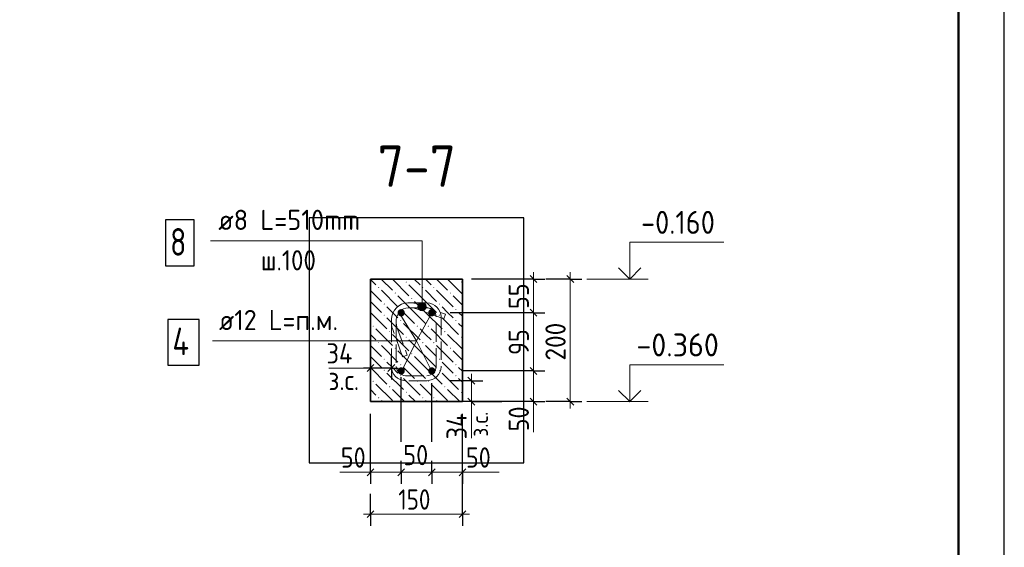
# Model space of a CAD drawing. Header units: millimetres. Extents: x 0 to 50400, y 0 to 35640.
# Tile 38 of 40: x 37547 to 50400, y 17046 to 23934. Entities that reach past the tile are written whole.
import ezdxf

# ---------------------------------------------------------------- set-up
doc = ezdxf.new("R2010")
doc.units = ezdxf.units.MM
doc.linetypes.add('______2', pattern=[324, 240, -84])
for name, color, linetype, lineweight in [('Standard', 7, 'Continuous', 25), ('ЖБ Перекрытие верхний уровень', 7, 'Continuous', 35), ('Размерная линия_ общее', 7, 'Continuous', 13), ('Тени', 7, 'Continuous', 13)]:
    doc.layers.add(name, color=color, linetype=linetype, lineweight=lineweight)
doc.layers.add('Поперечное армирование AW фон', color=7, linetype='______2', lineweight=13, true_color=0xa0a0a0)
doc.styles.add('ISOCPEUR', font='txt')

msp = doc.modelspace()

# ---------------------------------------------------------------- hatches: boundary and pattern name
at = {"layer": 'Standard', "linetype": 'Continuous', "lineweight": 13, "transparency": 33554687}
for points in [[(42846, 20216), (42753, 20216), (42745, 20189)], [(42846, 20216), (42745, 20189), (42853, 20189)], [(42853, 20189), (42745, 20189), (42753, 20162)], [(42826, 20236), (42772, 20236), (42753, 20216)], [(42826, 20236), (42753, 20216), (42846, 20216)], [(42853, 20189), (42753, 20162), (42846, 20162)], [(42772, 20236), (42826, 20236), (42799, 20243)], [(42846, 20162), (42753, 20162), (42772, 20143)], [(42846, 20162), (42772, 20143), (42826, 20143)], [(42826, 20143), (42772, 20143), (42799, 20135)]]:
    msp.add_hatch(color=7, dxfattribs=at).paths.add_polyline_path(points)
at = {"layer": 'ЖБ Перекрытие верхний уровень', "linetype": 'Continuous', "lineweight": 18, "transparency": 33554687}
for points in [[(42226, 20437), (42233, 20445), (42241, 20437), (42233, 20430)], [(42586, 20509), (42593, 20517), (42601, 20509), (42593, 20502)], [(42802, 20437), (42809, 20445), (42817, 20437), (42809, 20430)], [(42946, 20437), (42953, 20445), (42961, 20437), (42953, 20430)], [(43306, 20509), (43313, 20517), (43321, 20509), (43313, 20502)], [(42442, 20365), (42449, 20373), (42457, 20365), (42449, 20358)], [(43162, 20365), (43169, 20373), (43177, 20365), (43169, 20358)], [(42298, 20221), (42305, 20229), (42313, 20221), (42305, 20214)], [(42658, 20293), (42665, 20301), (42673, 20293), (42665, 20286)], [(43018, 20221), (43025, 20229), (43033, 20221), (43025, 20214)], [(42298, 20077), (42305, 20085), (42313, 20077), (42305, 20070)], [(42514, 20149), (42521, 20157), (42529, 20149), (42521, 20142)], [(43018, 20077), (43025, 20085), (43033, 20077), (43025, 20070)], [(43234, 20149), (43241, 20157), (43249, 20149), (43241, 20142)], [(42154, 19933), (42161, 19941), (42169, 19933), (42161, 19926)], [(42514, 20005), (42521, 20013), (42529, 20005), (42521, 19998)], [(42730, 19933), (42737, 19941), (42745, 19933), (42737, 19926)], [(42874, 19933), (42881, 19941), (42889, 19933), (42881, 19926)], [(43234, 20005), (43241, 20013), (43249, 20005), (43241, 19998)], [(42370, 19861), (42377, 19869), (42385, 19861), (42377, 19854)], [(42586, 19789), (42593, 19797), (42601, 19789), (42593, 19782)], [(43090, 19861), (43097, 19869), (43105, 19861), (43097, 19854)], [(43306, 19789), (43313, 19797), (43321, 19789), (43313, 19782)], [(42226, 19717), (42233, 19725), (42241, 19717), (42233, 19710)], [(42802, 19717), (42809, 19725), (42817, 19717), (42809, 19710)], [(42946, 19717), (42953, 19725), (42961, 19717), (42953, 19710)], [(42442, 19645), (42449, 19653), (42457, 19645), (42449, 19638)], [(42658, 19573), (42665, 19581), (42673, 19573), (42665, 19566)], [(43162, 19645), (43169, 19653), (43177, 19645), (43169, 19638)], [(42298, 19501), (42305, 19509), (42313, 19501), (42305, 19494)], [(42514, 19429), (42521, 19437), (42529, 19429), (42521, 19422)], [(43018, 19501), (43025, 19509), (43033, 19501), (43025, 19494)], [(43234, 19429), (43241, 19437), (43249, 19429), (43241, 19422)], [(42298, 19357), (42305, 19365), (42313, 19357), (42305, 19350)], [(42514, 19285), (42521, 19293), (42529, 19285), (42521, 19278)], [(43018, 19357), (43025, 19365), (43033, 19357), (43025, 19350)], [(43234, 19285), (43241, 19293), (43249, 19285), (43241, 19278)], [(42154, 19213), (42161, 19221), (42169, 19213), (42161, 19206)], [(42730, 19213), (42737, 19221), (42745, 19213), (42737, 19206)], [(42874, 19213), (42881, 19221), (42889, 19213), (42881, 19206)], [(42370, 19141), (42377, 19149), (42385, 19141), (42377, 19134)], [(42586, 19069), (42593, 19077), (42601, 19069), (42593, 19062)], [(43090, 19141), (43097, 19149), (43105, 19141), (43097, 19134)], [(43306, 19069), (43313, 19077), (43321, 19069), (43313, 19062)], [(42226, 18997), (42233, 19005), (42241, 18997), (42233, 18990)], [(42802, 18997), (42809, 19005), (42817, 18997), (42809, 18990)], [(42946, 18997), (42953, 19005), (42961, 18997), (42953, 18990)]]:
    msp.add_hatch(color=7, dxfattribs=at).paths.add_polyline_path(points, flags=16)
at = {"layer": 'Тени', "linetype": 'Continuous', "lineweight": 13, "transparency": 33554687}
for points in [[(42575, 20108), (42571, 20127), (42561, 20142), (42545, 20153), (42527, 20156), (42509, 20153), (42493, 20142), (42483, 20127), (42479, 20108), (42483, 20090), (42493, 20074), (42509, 20064), (42527, 20060), (42545, 20064), (42561, 20074), (42571, 20090)], [(42975, 20108), (42971, 20127), (42961, 20142), (42945, 20153), (42927, 20156), (42909, 20153), (42893, 20142), (42883, 20127), (42879, 20108), (42883, 20090), (42893, 20074), (42909, 20064), (42927, 20060), (42945, 20064), (42961, 20074), (42971, 20090)], [(42575, 19348), (42571, 19367), (42561, 19382), (42545, 19393), (42527, 19396), (42509, 19393), (42493, 19382), (42483, 19367), (42479, 19348), (42483, 19330), (42493, 19314), (42509, 19304), (42527, 19300), (42545, 19304), (42561, 19314), (42571, 19330)], [(42975, 19348), (42971, 19367), (42961, 19382), (42945, 19393), (42927, 19396), (42909, 19393), (42893, 19382), (42883, 19367), (42879, 19348), (42883, 19330), (42893, 19314), (42909, 19304), (42927, 19300), (42945, 19304), (42961, 19314), (42971, 19330)]]:
    msp.add_hatch(color=7, dxfattribs=at).paths.add_polyline_path(points)

# ---------------------------------------------------------------- linework, layer by layer
at = {"layer": 'Standard', "color": 7, "linetype": 'Continuous', "lineweight": 13, "transparency": 33554687}
for p, q in [((45750, 20548), (44950, 20548)), ((42745, 20189), (42745, 20189)), ((42799, 20243), (42799, 20243)), ((42853, 20189), (42853, 20189)), ((42799, 20135), (42799, 20135)), ((42727, 19740), (40065, 19740)), ((42127, 19386), (41583, 19386)), ((43443, 18948), (43443, 18471)), ((44254, 18948), (44254, 18548)), ((45750, 18948), (44950, 18948)), ((42127, 18026), (41727, 18026)), ((43327, 18026), (43807, 18026)), ((43388, 18026), (43788, 18026))]:
    msp.add_line(p, q, dxfattribs=at)
at = {"layer": 'Standard', "color": 7, "linetype": 'Continuous', "lineweight": 25, "transparency": 33554687}
msp.add_lwpolyline([(0, 0), (50400, 0), (50400, 35640), (0, 35640), (0, 0)], close=True, dxfattribs=at)
at = {"layer": 'Standard', "color": 7, "linetype": 'Continuous', "lineweight": 50, "transparency": 33554687}
msp.add_lwpolyline([(2400, 35040), (49800, 35040), (49800, 600), (2400, 600), (2400, 35040)], close=True, dxfattribs=at)
at = {"layer": 'Standard', "color": 254, "linetype": 'Continuous', "lineweight": -3, "true_color": 0xc4c4ff, "transparency": 33554687}
msp.add_lwpolyline([(41327, 18148), (44127, 18148), (44127, 21348), (41327, 21348), (41327, 18148)], dxfattribs=at)
at = {"layer": 'Standard', "color": 7, "linetype": 'Continuous', "lineweight": 13, "transparency": 33554687}
for points in [[(40039, 21049), (42799, 21049), (42799, 20189)], [(45510, 20548), (45510, 21028), (46738, 21028)], [(42508, 20096), (42727, 19740), (42927, 20108)], [(42927, 19340), (42727, 19740), (42527, 19332)], [(45510, 18948), (45510, 19428), (46738, 19428)]]:
    msp.add_lwpolyline(points, dxfattribs=at)
at = {"layer": 'Standard', "color": 7, "linetype": 'Continuous', "lineweight": 35, "transparency": 33554687}
for points in [[(45365, 20694), (45510, 20548), (45656, 20694)], [(45365, 19094), (45510, 18948), (45656, 19094)]]:
    msp.add_lwpolyline(points, dxfattribs=at)
at = {"layer": 'Standard', "color": 7, "linetype": 'Continuous', "lineweight": 13, "transparency": 33554687}
msp.add_circle((42799, 20189), 54, dxfattribs=at)
at = {"layer": 'ЖБ Перекрытие верхний уровень', "color": 7, "linetype": 'Continuous', "lineweight": 35, "transparency": 33554687}
for p, q in [((42127, 20548), (42127, 18948)), ((43327, 20548), (42127, 20548)), ((43327, 18948), (43327, 20548)), ((42127, 18948), (43327, 18948))]:
    msp.add_line(p, q, dxfattribs=at)
at = {"layer": 'ЖБ Перекрытие верхний уровень', "color": 9, "linetype": 'Continuous', "lineweight": 18, "true_color": 0xc7c7c7, "transparency": 33554687}
for p, q in [((42197, 20473), (42127, 20544)), ((42266, 20548), (42413, 20401)), ((42413, 20545), (42629, 20329)), ((42554, 20548), (42557, 20545)), ((42845, 20257), (42629, 20473)), ((42698, 20548), (42773, 20473)), ((42845, 20545), (42842, 20548)), ((42917, 20473), (42845, 20545)), ((42986, 20548), (43133, 20401)), ((43133, 20545), (43327, 20352)), ((43274, 20548), (43277, 20545)), ((42127, 20400), (42269, 20257)), ((42269, 20401), (42485, 20185)), ((42701, 20113), (42485, 20329)), ((42845, 20401), (42989, 20257)), ((42989, 20401), (43205, 20185)), ((43327, 20208), (43205, 20329)), ((42127, 20256), (42269, 20113)), ((42413, 20113), (42341, 20185)), ((42701, 20257), (42845, 20113)), ((42845, 20257), (42989, 20113)), ((43133, 20113), (43061, 20185)), ((42127, 20112), (42341, 19897)), ((42485, 20041), (42413, 20113)), ((42557, 20113), (42701, 19969)), ((42701, 20113), (42845, 19969)), ((42845, 20113), (43061, 19897)), ((43205, 20041), (43133, 20113)), ((43277, 20113), (43327, 20064)), ((42341, 20041), (42557, 19825)), ((42557, 19969), (42773, 19753)), ((43061, 20041), (43277, 19825)), ((43277, 19969), (43327, 19920)), ((42197, 19753), (42127, 19824)), ((42197, 19897), (42413, 19681)), ((42413, 19825), (42629, 19609)), ((42845, 19825), (42773, 19897)), ((42917, 19753), (42845, 19825)), ((42917, 19897), (43133, 19681)), ((43133, 19825), (43327, 19632)), ((42127, 19680), (42269, 19537)), ((42269, 19681), (42485, 19465)), ((42845, 19537), (42629, 19753)), ((42845, 19681), (42989, 19537)), ((42989, 19681), (43205, 19465)), ((42701, 19393), (42485, 19609)), ((42701, 19537), (42845, 19393)), ((42845, 19537), (42989, 19393)), ((43327, 19488), (43205, 19609)), ((42127, 19536), (42269, 19393)), ((42413, 19393), (42341, 19465)), ((43133, 19393), (43061, 19465)), ((42127, 19392), (42341, 19177)), ((42341, 19321), (42557, 19105)), ((42485, 19321), (42413, 19393)), ((42557, 19393), (42701, 19249)), ((42701, 19393), (42845, 19249)), ((42845, 19393), (43061, 19177)), ((43061, 19321), (43277, 19105)), ((43205, 19321), (43133, 19393)), ((43277, 19393), (43327, 19344)), ((42197, 19177), (42413, 18961)), ((42557, 19249), (42773, 19033)), ((42845, 19105), (42773, 19177)), ((42917, 19177), (43133, 18961)), ((43277, 19249), (43327, 19200)), ((42197, 19033), (42127, 19104)), ((42413, 19105), (42571, 18948)), ((42714, 18948), (42629, 19033)), ((42917, 19033), (42845, 19105)), ((43133, 19105), (43291, 18948)), ((42127, 18960), (42138, 18948)), ((42269, 18961), (42282, 18948)), ((42845, 18961), (42858, 18948)), ((42989, 18961), (43002, 18948))]:
    msp.add_line(p, q, dxfattribs=at)
at = {"layer": 'Поперечное армирование AW фон', "color": 7, "linetype": 'Continuous', "lineweight": 25, "transparency": 33554687}
msp.add_lwpolyline([(39451, 20721), (39823, 20721), (39823, 21321), (39451, 21321), (39451, 20721)], dxfattribs=at)
at = {"layer": 'Поперечное армирование AW фон', "color": 253, "linetype": '______2', "lineweight": 13, "true_color": 0xa0a0a0, "transparency": 33554687}
msp.add_lwpolyline([(42546, 19533), (42412, 19901), (42409, 19910), (42407, 19919), (42404, 19928), (42403, 19937), (42401, 19946), (42400, 19955), (42400, 19964), (42399, 19973), (42399, 20024), (42405, 20063), (42418, 20103), (42439, 20141), (42465, 20172), (42496, 20197), (42533, 20218), (42574, 20232), (42613, 20237), (42868, 20237), (42900, 20233), (42935, 20221), (42966, 20204), (42992, 20182), (43014, 20156), (43031, 20124), (43043, 20090), (43047, 20057), (43047, 19401), (43043, 19368), (43031, 19334), (43014, 19302), (42992, 19276), (42966, 19255), (42935, 19237), (42900, 19226), (42868, 19221), (42579, 19221), (42546, 19226), (42512, 19237), (42480, 19255), (42454, 19276), (42433, 19302), (42415, 19334), (42404, 19368), (42399, 19401), (42399, 20024), (42405, 20063), (42418, 20103), (42439, 20141), (42465, 20172), (42496, 20197), (42533, 20218), (42574, 20232), (42613, 20237), (42663, 20237), (42672, 20237), (42682, 20236), (42691, 20235), (42700, 20234), (42709, 20232), (42718, 20230), (42727, 20227), (42735, 20224), (43104, 20090), (43082, 20030), (42714, 20164), (42708, 20166), (42702, 20168), (42695, 20169), (42689, 20171), (42682, 20172), (42676, 20172), (42669, 20173), (42662, 20173), (42617, 20173), (42588, 20169), (42559, 20159), (42532, 20144), (42510, 20126), (42492, 20104), (42477, 20078), (42467, 20048), (42463, 20019), (42463, 19405), (42466, 19383), (42474, 19360), (42486, 19339), (42500, 19322), (42517, 19308), (42538, 19296), (42561, 19288), (42583, 19285), (42863, 19285), (42886, 19288), (42909, 19296), (42930, 19308), (42947, 19322), (42961, 19339), (42973, 19360), (42980, 19383), (42983, 19405), (42983, 20053), (42980, 20076), (42973, 20099), (42961, 20120), (42947, 20137), (42930, 20151), (42909, 20162), (42886, 20170), (42863, 20173), (42617, 20173), (42588, 20169), (42559, 20159), (42532, 20144), (42510, 20126), (42492, 20104), (42477, 20078), (42467, 20048), (42463, 20019), (42463, 19974), (42463, 19967), (42464, 19961), (42465, 19954), (42466, 19948), (42467, 19941), (42469, 19935), (42470, 19928), (42472, 19922), (42606, 19555), (42546, 19533)], dxfattribs=at)
at = {"layer": 'Размерная линия_ общее', "color": 7, "linetype": 'Continuous', "lineweight": 25, "transparency": 33554687}
for p, q in [((44209, 20593), (44299, 20503)), ((44689, 20593), (44779, 20503)), ((44209, 20153), (44299, 20063)), ((42172, 19431), (42082, 19341)), ((42444, 19431), (42354, 19341)), ((44209, 19393), (44299, 19303)), ((43398, 19266), (43488, 19176)), ((43398, 18993), (43488, 18903)), ((44209, 18993), (44299, 18903)), ((44689, 18993), (44779, 18903)), ((42082, 17981), (42172, 18071)), ((42482, 17981), (42572, 18071)), ((42882, 17981), (42972, 18071)), ((43282, 17981), (43372, 18071)), ((42082, 17433), (42172, 17523)), ((43282, 17433), (43372, 17523))]:
    msp.add_line(p, q, dxfattribs=at)
at = {"layer": 'Размерная линия_ общее', "color": 7, "linetype": 'Continuous', "lineweight": 13, "transparency": 33554687}
for p, q in [((44254, 20548), (44254, 20638)), ((44734, 20548), (44734, 20638)), ((44254, 20108), (44254, 19348)), ((43443, 19221), (43443, 19311)), ((44254, 19348), (44254, 18948)), ((43443, 19221), (43443, 18948)), ((43443, 18948), (43443, 18858)), ((44254, 18948), (44254, 18858)), ((44734, 18948), (44734, 18858)), ((42127, 18026), (42037, 18026)), ((42127, 18026), (42527, 18026)), ((42527, 18026), (42927, 18026)), ((42927, 18026), (43327, 18026)), ((43327, 18026), (43417, 18026)), ((42127, 17478), (42037, 17478)), ((42127, 17478), (43327, 17478)), ((43327, 17478), (43417, 17478))]:
    msp.add_line(p, q, dxfattribs=at)
at = {"layer": 'Размерная линия_ общее', "color": 253, "linetype": 'Continuous', "lineweight": -3, "true_color": 0xa0a0a0, "transparency": 33554687}
for p, q in [((44254, 20548), (43443, 20548)), ((44254, 20548), (44104, 20548)), ((44254, 20548), (44404, 20548)), ((44734, 20548), (44414, 20548)), ((44734, 20548), (44584, 20548)), ((44734, 20548), (44884, 20548)), ((44254, 20108), (44104, 20108)), ((44254, 20108), (44404, 20108)), ((42127, 19386), (42127, 19536)), ((42399, 19386), (42399, 19536)), ((42127, 19386), (42127, 19236)), ((42399, 19386), (42399, 19236)), ((44254, 19348), (44104, 19348)), ((44254, 19348), (44404, 19348)), ((42527, 18421), (42527, 19266)), ((42927, 18421), (42927, 19188)), ((43443, 19221), (43163, 19221)), ((43443, 19221), (43293, 19221)), ((43443, 19221), (43593, 19221)), ((43443, 18948), (43293, 18948)), ((43443, 18948), (43593, 18948)), ((44254, 18948), (44104, 18948)), ((44254, 18948), (44404, 18948)), ((44734, 18948), (44414, 18948)), ((44734, 18948), (44584, 18948)), ((44734, 18948), (44884, 18948)), ((42127, 18026), (42127, 18176)), ((42527, 18026), (42527, 18176)), ((42927, 18026), (42927, 18176)), ((43327, 18026), (43327, 18176)), ((42127, 18026), (42127, 17876)), ((42527, 18026), (42527, 17876)), ((42927, 18026), (42927, 17876)), ((43327, 18026), (43327, 17876)), ((43327, 17478), (43327, 17985)), ((42127, 17478), (42127, 17745)), ((42127, 17478), (42127, 17628)), ((43327, 17478), (43327, 17628)), ((42127, 17478), (42127, 17328)), ((43327, 17478), (43327, 17328))]:
    msp.add_line(p, q, dxfattribs=at)
at = {"layer": 'Размерная линия_ общее', "color": 7, "linetype": 'Continuous', "lineweight": -3, "transparency": 33554687}
for p, q in [((42127, 19386), (42037, 19386)), ((42399, 19386), (42127, 19386)), ((42399, 19386), (42489, 19386))]:
    msp.add_line(p, q, dxfattribs=at)
at = {"layer": 'Размерная линия_ общее', "color": 7, "linetype": 'Continuous', "lineweight": 13, "transparency": 33554687}
for points in [[(44254, 20548), (44254, 20143), (44254, 20143), (44254, 20108)], [(44734, 20548), (44734, 19486), (44734, 19486), (44734, 18948)]]:
    msp.add_lwpolyline(points, dxfattribs=at)
at = {"layer": 'Размерная линия_ общее', "color": 253, "linetype": 'Continuous', "lineweight": -3, "true_color": 0xa0a0a0, "transparency": 33554687}
for points in [[(44254, 20108), (44234, 20108), (44234, 20108), (44234, 20108), (44234, 20108), (43167, 20108)], [(44254, 19348), (44234, 19348), (44234, 19348), (43327, 19348)], [(44254, 18948), (44234, 18948), (44234, 18948), (43443, 18948)], [(43443, 18948), (43639, 18948), (43639, 18948), (43841, 18948)], [(42127, 18026), (42127, 18046), (42127, 18046), (42127, 18063), (42127, 18063), (42127, 18788)], [(43327, 18026), (43327, 18046), (43327, 18046), (43327, 18788)], [(42527, 18026), (42527, 18046), (42527, 18046), (42527, 18078)], [(42927, 18026), (42927, 18046), (42927, 18046), (42927, 18078)]]:
    msp.add_lwpolyline(points, dxfattribs=at)
at = {"layer": 'Тени', "color": 7, "linetype": 'Continuous', "lineweight": 25, "transparency": 33554687}
msp.add_lwpolyline([(39481, 19422), (39889, 19422), (39889, 20022), (39481, 20022), (39481, 19422)], dxfattribs=at)

# ---------------------------------------------------------------- texts
at = {"layer": 'Standard', "color": 7, "linetype": 'Continuous', "lineweight": 50, "transparency": 33554687, "insert": (42220, 21752), "char_height": 540, "width": 1379.43, "attachment_point": 7, "style": 'ISOCPEUR'}
msp.add_mtext('\\W0.91;7-7', dxfattribs=at)
at = {"layer": 'Standard', "color": 7, "linetype": 'Continuous', "lineweight": 25, "transparency": 33554687, "char_height": 300, "attachment_point": 7, "style": 'ISOCPEUR'}
for s, insert, width in [('\\W0.90;-0.160', (45658, 21138), 1214.11), ('\\W0.95;-0.360', (45598, 19538), 1281.44)]:
    msp.add_mtext(s, dxfattribs=dict(at, insert=insert, width=width))
at = {"layer": 'Поперечное армирование AW фон', "color": 7, "linetype": 'Continuous', "lineweight": 13, "transparency": 33554687, "attachment_point": 7, "style": 'ISOCPEUR'}
for s, insert, char_height, width in [('\\W0.95;ø8 L=510mm ', (40140, 21189), 264, 2210.4), ('\\W0.78;8', (39511, 20853), 360, 391.69)]:
    msp.add_mtext(s, dxfattribs=dict(at, insert=insert, char_height=char_height, width=width))
at = {"layer": 'Поперечное армирование AW фон', "color": 7, "linetype": '______2', "lineweight": 13, "transparency": 33554687, "insert": (40694, 20661), "char_height": 264, "width": 1095.49, "attachment_point": 7, "style": 'ISOCPEUR'}
msp.add_mtext('\\W0.90;ш.100 ', dxfattribs=at)
at = {"layer": 'Размерная линия_ общее', "color": 7, "linetype": 'Continuous', "lineweight": 25, "transparency": 33554687, "char_height": 264, "attachment_point": 7, "rotation": 90, "style": 'ISOCPEUR'}
for s, insert, width in [('\\W0.87;55', (44194, 20157), 484.71), ('\\W0.91;200', (44674, 19484), 674.38), ('\\W0.87;95', (44194, 19557), 484.71), ('\\W0.88;34', (43383, 18454), 512.16), ('\\W0.87;50', (44194, 18560), 484.71)]:
    msp.add_mtext(s, dxfattribs=dict(at, insert=insert, width=width))
at = {"layer": 'Размерная линия_ общее', "color": 7, "linetype": 'Continuous', "lineweight": 25, "transparency": 33554687, "char_height": 264, "attachment_point": 7, "style": 'ISOCPEUR'}
for s, insert, width in [('\\W0.88;34', (41552, 19446), 512.15), ('\\W0.90;з.с.', (41578, 19098), 607.12), ('\\W0.87;50', (42555, 18118), 484.71), ('\\W0.87;50', (41739, 18086), 484.72), ('\\W0.87;50', (43372, 18086), 484.71), ('\\W0.83;150', (42489, 17538), 610.29)]:
    msp.add_mtext(s, dxfattribs=dict(at, insert=insert, width=width))
at = {"layer": 'Размерная линия_ общее', "color": 7, "linetype": 'Continuous', "lineweight": 18, "transparency": 33554687, "insert": (43660, 18490), "char_height": 216, "width": 496.75, "attachment_point": 7, "rotation": 90, "style": 'ISOCPEUR'}
msp.add_mtext('\\W0.90;з.с.', dxfattribs=at)
at = {"layer": 'Тени', "color": 7, "linetype": 'Continuous', "lineweight": 13, "transparency": 33554687, "attachment_point": 7, "style": 'ISOCPEUR'}
for s, insert, char_height, width in [('\\W0.94;ø12 L=п.м. ', (40149, 19881), 264, 1918.97), ('\\W0.80;4', (39541, 19554), 360, 431.8)]:
    msp.add_mtext(s, dxfattribs=dict(at, insert=insert, char_height=char_height, width=width))

doc.saveas('drawing.dxf')
